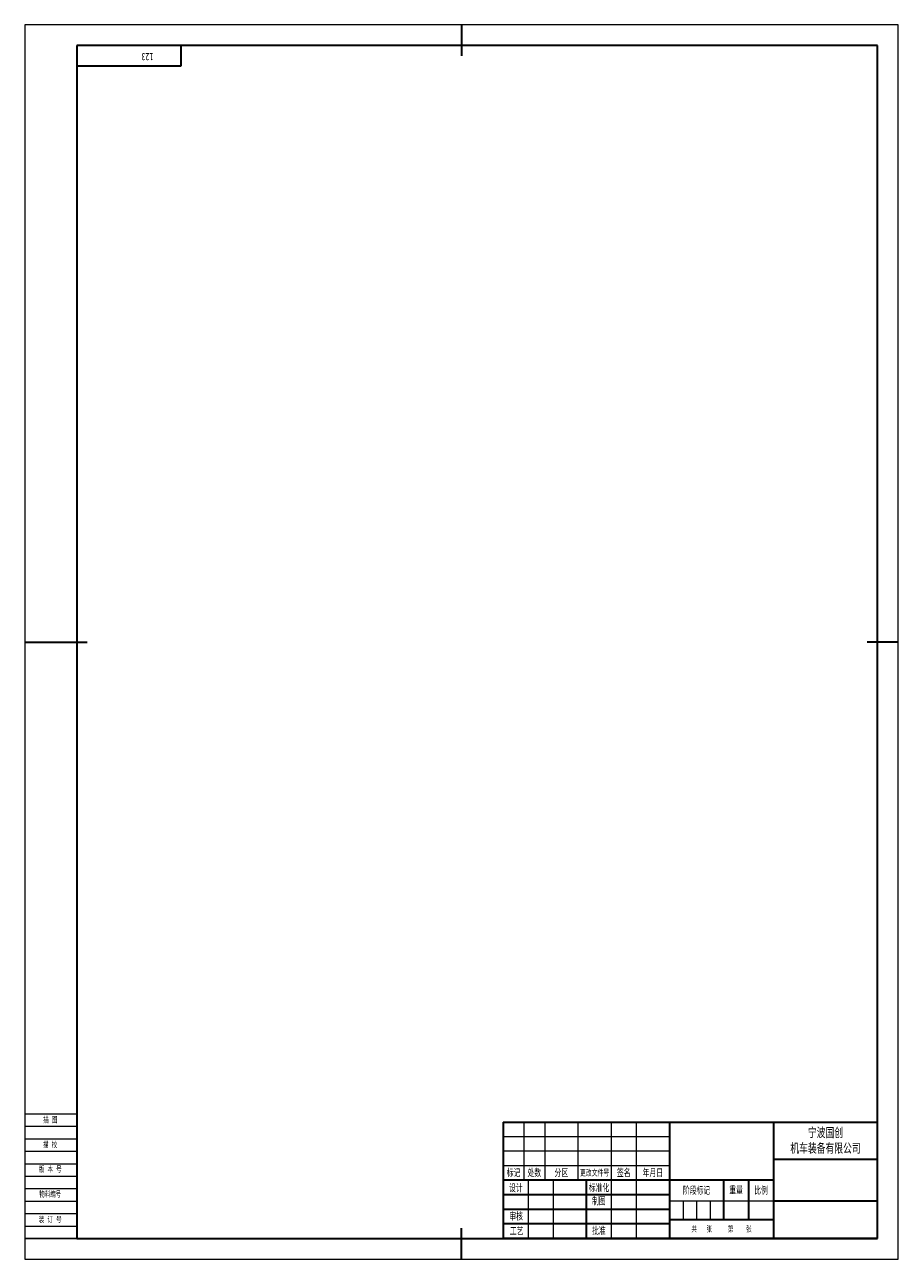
# Model space of a CAD drawing. Extents: x -410 to 10, y -66 to 528.
import ezdxf
from ezdxf.enums import TextEntityAlignment as Align

# ---------------------------------------------------------------- set-up
doc = ezdxf.new("R2010")
doc.units = 0
doc.header["$MEASUREMENT"] = 0
doc.layers.get('0').update_dxf_attribs({"linetype": 'CONTINUOUS'})
for name, color, linetype, lineweight in [('02标注线', 3, 'CONTINUOUS', 18), ('03细实线', 4, 'CONTINUOUS', 15), ('尺寸线层', 3, 'CONTINUOUS', 18), ('粗实线层', 7, 'CONTINUOUS', 35), ('细实线', 4, 'CONTINUOUS', 13), ('细实线层', 7, 'CONTINUOUS', 18)]:
    doc.layers.add(name, color=color, linetype=linetype, lineweight=lineweight)
doc.layers.add('1', color=7, linetype='CONTINUOUS')
doc.styles.add('仿宋', font='simfang.ttf', dxfattribs={"width": 0.67, "height": 2.8})
doc.styles.add('宋体', font='txt')
doc.styles.add('标准', font='txt.shx', dxfattribs={"bigfont": 'gbcbig.shx'})

# ---------------------------------------------------------------- blocks, each defined once
blk = doc.blocks.new('*X126')
at = {"layer": '粗实线层'}
for p, q in [((50, 0), (50, -10)), ((50, -10), (0, -10))]:
    blk.add_line(p, q, dxfattribs=at)
at = {"layer": '尺寸线层', "style": '标准'}
blk.add_attdef('图纸编号', text='', height=5.19, rotation=180, dxfattribs=at).set_placement((25, -5), align=Align.MIDDLE_CENTER)
blk = doc.blocks.new('$CAXA_FRAME_13B17AC1$_4')
at = {"layer": '粗实线层'}
for p, q in [((0, 297), (0, 282)), ((200, 287), (-185, 287)), ((-185, 287), (-185, -287)), ((200, -287), (200, 287)), ((-210, 0), (-180, 0)), ((210, 0), (195, 0)), ((0, -297), (0, -282)), ((-185, -287), (200, -287))]:
    blk.add_line(p, q, dxfattribs=at)
at = {"layer": '细实线层'}
for p, q in [((210, 297), (-210, 297)), ((-210, 297), (-210, -297)), ((210, -297), (210, 297)), ((-210, -297), (210, -297))]:
    blk.add_line(p, q, dxfattribs=at)
blk = doc.blocks.new('SPCADTITLE')
at = {"layer": '粗实线层'}
for p, q in [((-180, 56), (-180, 0)), ((-180, 56), (0, 56)), ((-100, 56), (-100, 0)), ((-50, 56), (-50, 0)), ((0, 0), (0, 56)), ((0, 38), (-50, 38)), ((-50, 28), (-180, 28)), ((-140, 28), (-140, 0)), ((-74, 28), (-74, 9)), ((-62, 28), (-62, 9)), ((-100, 21), (-180, 21)), ((0, 18), (-50, 18)), ((-100, 14), (-180, 14)), ((-100, 7), (-180, 7)), ((-50, 9), (-100, 9)), ((0, 0), (-180, 0))]:
    blk.add_line(p, q, dxfattribs=at)
at = {"layer": '细实线层'}
for p, q in [((-170, 56), (-170, 28)), ((-160, 56), (-160, 28)), ((-144, 56), (-144, 28)), ((-128, 56), (-128, 0)), ((-116, 56), (-116, 0)), ((-100, 49), (-180, 49)), ((-100, 42), (-180, 42)), ((-410, 36), (-385, 36)), ((-410, 30), (-385, 30)), ((-100, 35), (-180, 35)), ((-410, 24), (-385, 24)), ((-168, 28), (-168, 0)), ((-156, 28), (-156, 0)), ((-410, 18), (-385, 18)), ((-50, 18), (-100, 18)), ((-93.5, 18), (-93.5, 9)), ((-87, 18), (-87, 9)), ((-80.5, 18), (-80.5, 9)), ((-410, 12), (-385, 12))]:
    blk.add_line(p, q, dxfattribs=at)
at = {"layer": '02标注线', "char_height": 3.5, "attachment_point": 5, "line_spacing_factor": 0.963108, "style": '仿宋'}
for s, insert, width in [('阶段标记', (-87, 23), 26), ('重量', (-68, 23.25), 12), ('比例', (-56, 23), 12)]:
    blk.add_mtext(s, dxfattribs=dict(at, insert=insert, width=width))
at = {"layer": '03细实线', "style": '仿宋'}
for tag, height, width, p in [('USR_DJ', 3.5, 0.699444, (-68, 13.5)), ('比例', 3.5, 0.699444, (-56, 13.5)), ('共几张', 2, 0.67, (-84.11, 4.69)), ('第几张', 2, 0.67, (-66.9, 4.71))]:
    blk.add_attdef(tag, text='', height=height, dxfattribs=dict(at, width=width)).set_placement(p, align=Align.MIDDLE_CENTER)
at = {"layer": '1'}
for tag, height, style, width, p, p2 in [('SHEJI', 6.36, '宋体', 0.506972, (-167.75, 21.36), (-156.22, 21.36)), ('RIQI1', 2.8, '仿宋', 0.932592, (-153.13, 22.72), (-143.58, 22.72)), ('BIAOZHUNHUA', 6.36, '宋体', 0.230442, (-127.75, 21.36), (-116.22, 21.36)), ('RIQI4', 2.8, '仿宋', 0.932592, (-113.13, 22.72), (-103.58, 22.72)), ('ZHITU', 6.36, '宋体', 0.506972, (-127.75, 14.36), (-116.22, 14.36)), ('RIQI5', 2.8, '仿宋', 0.932592, (-113.13, 15.72), (-103.58, 15.72)), ('SHENHE', 6.36, '宋体', 0.422477, (-167.75, 7.36), (-156.22, 7.36)), ('GONGYI', 6.36, '宋体', 0.422477, (-167.75, 0.36), (-156.22, 0.36)), ('RIQI2', 2.8, '仿宋', 0.932592, (-153.13, 8.72), (-143.58, 8.72)), ('PIZHUN', 6.36, '宋体', 0.422477, (-127.75, 0.36), (-116.22, 0.36)), ('RIQI3', 2.8, '仿宋', 0.932592, (-153.13, 1.72), (-143.58, 1.72)), ('RIQI6', 2.8, '仿宋', 0.932592, (-113.13, 1.72), (-103.58, 1.72))]:
    blk.add_attdef(tag, text='', height=height, dxfattribs=dict(at, style=style, width=width)).set_placement(p, p2, align=Align.FIT)
at = {"layer": '1', "style": '标准', "width": 0.667, "flags": 1}
blk.add_attdef('ITEMKINDID', text='', height=2.5, dxfattribs=at).set_placement((-108.09, 10.09), align=Align.MIDDLE_CENTER)
at = {"layer": '尺寸线层', "attachment_point": 5, "line_spacing_factor": 0.963108, "style": '仿宋'}
for s, insert, char_height, width in [('版 本 号', (-397.74, 33.24), 2.8, 39.9562), ('标记', (-175, 31.5), 3.5, 16), ('处数', (-165, 31.5), 3.5, 16), ('分区', (-152, 31.5), 3.5, 16), ('更改文件号', (-136, 31.5), 3, 16), ('签名', (-122, 31.5), 3.5, 16), ('年月日', (-108, 31.5), 3.5, 16), ('设计', (-173.87, 24.21), 3.5, 16), ('标准化', (-133.87, 24.28), 3.5, 16), ('物料编号', (-397.74, 21.24), 2.8, 39.9562), ('制图', (-133.95, 17.92), 3.5, 16), ('审核', (-173.72, 10.6), 3.5, 16), ('工艺', (-173.5, 3.57), 3.5, 16), ('批准', (-133.95, 3.65), 3.5, 16), ('共   张     第    张', (-75.02, 4.44), 2.8, 46.2253)]:
    blk.add_mtext(s, dxfattribs=dict(at, insert=insert, char_height=char_height, width=width))
at = {"layer": '细实线', "insert": (-25, 47), "char_height": 4.5, "width": 50, "attachment_point": 5, "style": '仿宋'}
blk.add_mtext('{\\C3;宁波国创\\P机车装备有限公司}', dxfattribs=at)
at = {"layer": '细实线', "style": '仿宋', "width": 0.67}
for tag, p in [('MATERIAL', (-75, 42)), ('ITEMNAME', (-25, 28)), ('DRAWID', (-25, 9))]:
    blk.add_attdef(tag, text='', height=4.2, dxfattribs=at).set_placement(p, align=Align.MIDDLE_CENTER)
at = {"layer": '细实线', "ltscale": 0.5, "style": '宋体', "width": 0.455714}
blk.add_attdef('REVLABEL', text='', height=2.5, dxfattribs=at).set_placement((-400.57, 25.83), (-394.05, 25.83), align=Align.FIT)
at = {"layer": '细实线', "ltscale": 0.5, "style": '仿宋', "width": 0.67}
blk.add_attdef('ITEMCODE', text='', height=2.8, dxfattribs=at).set_placement((-397.7, 14.98), align=Align.MIDDLE_CENTER)

msp = doc.modelspace()

# ---------------------------------------------------------------- linework, layer by layer
msp.add_line((-385, -56), (-410, -56))
at = {"layer": '细实线层'}
for p, q in [((-410, 4), (-385, 4)), ((-410, -2), (-385, -2)), ((-410, -8), (-385, -8)), ((-410, -14), (-385, -14)), ((-410, -50), (-385, -50))]:
    msp.add_line(p, q, dxfattribs=at)

# ---------------------------------------------------------------- block references
msp.add_blockref('SPCADTITLE', (0, -56))
at = {"layer": '粗实线层'}
for name, p in [('$CAXA_FRAME_13B17AC1$_4', (-200, 231)), ('*X126', (-385, 518))]:
    msp.add_blockref(name, p, dxfattribs=at)

# ---------------------------------------------------------------- texts
at = {"insert": (-348.17, 510.81), "char_height": 3.5, "attachment_point": 1, "rotation": 180, "style": '仿宋'}
msp.add_mtext_dynamic_manual_height_columns('123', width=34.3712, gutter_width=14, heights=[0], dxfattribs=at)
at = {"layer": '尺寸线层', "style": '仿宋', "width": 0.67}
for s, p in [('描 图', (-401.1, -0.23)), ('描 校', (-401.17, -12.21)), ('装 订 号', (-403.23, -48.23))]:
    msp.add_text(s, height=2.8, dxfattribs=at).set_placement(p)

doc.saveas('drawing.dxf')
